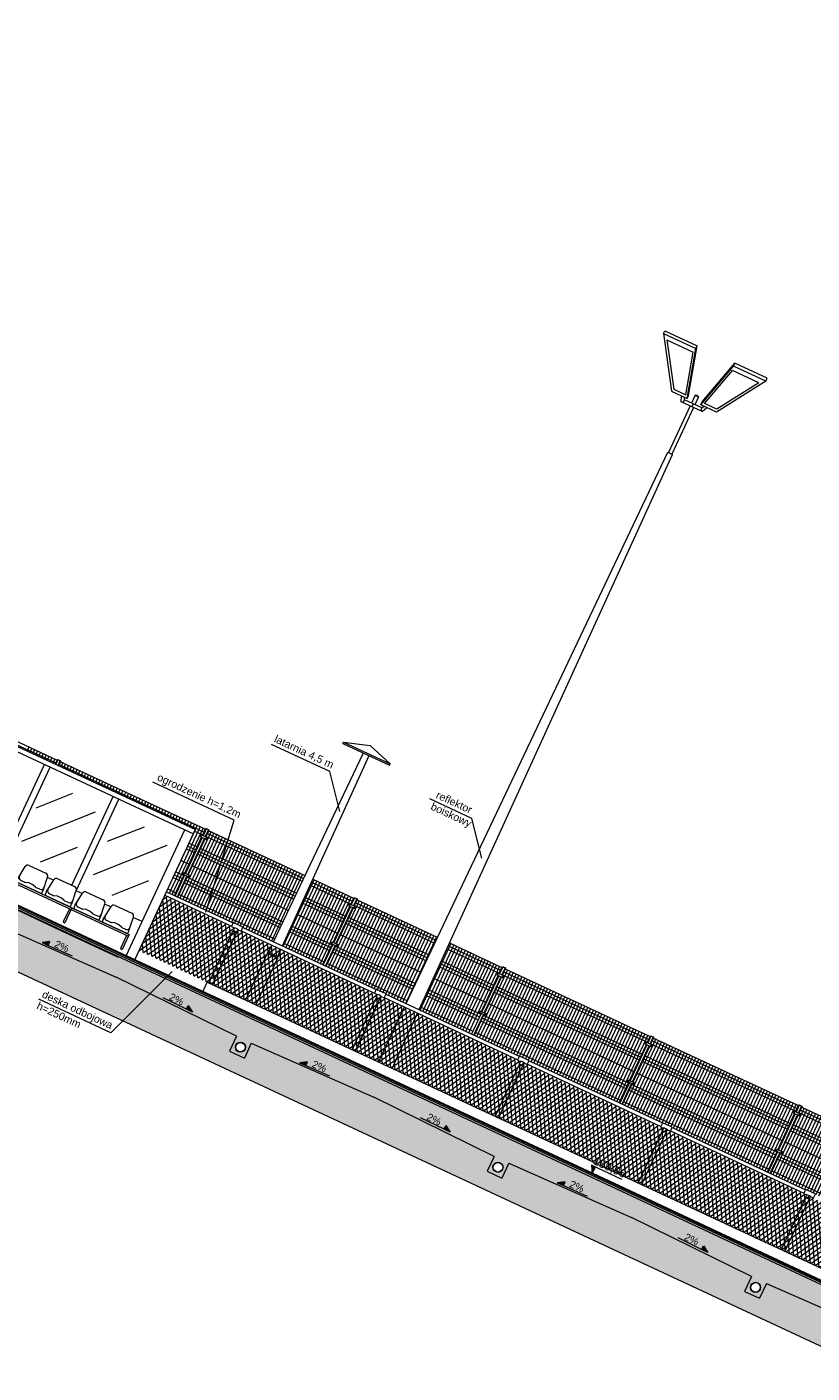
# Model space of a CAD drawing. Header units: millimetres. Extents: x 1962 to 3194, y -795 to -219.
# Tile 96 of 256: x 2311 to 2323, y -411 to -390. Entities that reach past the tile are written whole.
import ezdxf

# ---------------------------------------------------------------- set-up
doc = ezdxf.new("R2010")
doc.units = ezdxf.units.MM
doc.layers.get('0').update_dxf_attribs({"lineweight": 5})
doc.layers.get('Defpoints').update_dxf_attribs({"lineweight": 9})
for name, color, linetype, lineweight in [('A_boisko reflektory', 74, 'Continuous', 9), ('A_flagi przekrojowe', 92, 'Continuous', 9), ('A_hatch przekroje', 125, 'Continuous', 9), ('A_koty wysokośc.', 53, 'Continuous', 9), ('A_latarnie', 22, 'Continuous', 9), ('A_obiekty trybuny', 126, 'Continuous', 9), ('A_ogrodzenie 1_2m', 34, 'Continuous', 9), ('A_ogrodzenie 2_4m', 45, 'Continuous', 9), ('A_przekrojowe', 42, 'Continuous', 9), ('A_widok', 142, 'Continuous', 9)]:
    doc.layers.add(name, color=color, linetype=linetype, lineweight=lineweight)
doc.styles.get("Standard").update_dxf_attribs({"font": 'arial.ttf'})

# ---------------------------------------------------------------- blocks, each defined once
blk = doc.blocks.new('zw$CA91')
at = {"layer": 'A_koty wysokośc.'}
h = blk.add_hatch(color=256, dxfattribs=at)
h.dxf.hatch_style = 1
h.paths.add_polyline_path([(-0.45, 0.75), (0, 0), (0, 0.75)])
blk.add_lwpolyline([(2.87, 0.75), (-0.45, 0.75), (0, 0), (0, 0.75)], dxfattribs=at)
blk = doc.blocks.new('zw$82A4')
at = {"layer": 'A_boisko reflektory'}
for p, q in [((-0.893, 12.574), (-0.33, 12.574)), ((-0.893, 12.524), (-0.893, 12.574)), ((-0.119, 11.801), (-0.33, 12.574)), ((-0.33, 12.524), (-0.33, 12.574)), ((0.119, 11.801), (0.33, 12.574)), ((0.893, 12.574), (0.33, 12.574)), ((0.33, 12.524), (0.33, 12.574)), ((0.893, 12.524), (0.893, 12.574)), ((-0.893, 12.524), (-0.33, 12.524)), ((-0.893, 12.524), (-0.394, 11.75)), ((-0.802, 12.454), (-0.342, 12.454)), ((-0.802, 12.454), (-0.375, 11.793)), ((-0.162, 11.793), (-0.342, 12.454)), ((-0.119, 11.75), (-0.33, 12.524)), ((0.119, 11.75), (0.33, 12.524)), ((0.162, 11.793), (0.342, 12.454)), ((0.893, 12.524), (0.33, 12.524)), ((0.802, 12.454), (0.342, 12.454)), ((0.802, 12.454), (0.375, 11.793)), ((0.893, 12.524), (0.394, 11.75)), ((-0.394, 11.75), (-0.119, 11.75)), ((-0.375, 11.793), (-0.162, 11.793)), ((-0.183, 11.662), (-0.223, 11.75)), ((-0.151, 11.712), (-0.168, 11.75)), ((-0.119, 11.75), (-0.119, 11.801)), ((-0.03, 11.849), (0.03, 11.849)), ((-0.03, 11.849), (-0.03, 11.712)), ((0.03, 11.849), (0.03, 11.712)), ((0.119, 11.75), (0.119, 11.801)), ((0.394, 11.75), (0.119, 11.75)), ((0.151, 11.712), (0.168, 11.75)), ((0.375, 11.793), (0.162, 11.793)), ((0.183, 11.662), (0.223, 11.75)), ((0.181, 11.662), (-0.183, 11.662)), ((0.151, 11.712), (-0.151, 11.712)), ((-0.03, 11.662), (-0.03, 10.849)), ((0, 11.712), (0, 11.662)), ((0.03, 11.662), (0.03, 10.849)), ((-0.113, 1.19), (-0.04, 10.849)), ((-0.04, 10.849), (0.04, 10.849)), ((0.113, 1.19), (0.04, 10.849)), ((-0.119, 0.166), (-0.114, 1.13)), ((0.119, 0.166), (0.114, 1.13))]:
    blk.add_line(p, q, dxfattribs=at)
for centre, radius, start, end in [((0, 11.781), 0.0744, 66.2061, 113.7939), ((-0.182, 11.697), 0.0348, 268.7223, 25.8045), ((0.182, 11.697), 0.0348, 154.1955, 271.2777)]:
    blk.add_arc(centre, radius, start, end, dxfattribs=at)
blk = doc.blocks.new('zw$5246')
at = {"layer": 'A_ogrodzenie 2_4m'}
blk.add_lwpolyline([(-0.095, 0.015), (0.015, 0.015), (0.015, -0.015), (-0.095, -0.015), (-0.095, 0.015)], dxfattribs=at)
for centre in [(-0.085, 0), (0.005, 0)]:
    blk.add_circle(centre, 0.006, dxfattribs=at)
blk = doc.blocks.new('zw$874D')
at = {"layer": 'A_ogrodzenie 2_4m'}
for p, q in [((0.07, -1.169), (0.07, 0)), ((0.12, -1.169), (0.12, 0)), ((0.17, -1.169), (0.17, 0)), ((0.22, -1.169), (0.22, 0)), ((0.27, -1.169), (0.27, 0)), ((0.32, -1.169), (0.32, 0)), ((0.42, -1.169), (0.42, 0)), ((0.52, -1.169), (0.52, 0)), ((0.57, -1.169), (0.57, 0)), ((0.03, -0.12), (0.03, 0)), ((0.03, -0.01), (2.56, -0.01)), ((0.03, -0.06), (2.56, -0.06)), ((0.03, -0.11), (2.56, -0.11)), ((0.03, -0.78), (0.03, -0.15)), ((0.37, -1.169), (0.37, 0)), ((0.47, -1.169), (0.47, 0)), ((0.62, -1.169), (0.62, 0)), ((0.67, -1.169), (0.67, 0)), ((0.72, -1.169), (0.72, 0)), ((0.77, -1.169), (0.77, 0)), ((0.82, -1.169), (0.82, 0)), ((0.87, -1.169), (0.87, 0)), ((0.92, -1.169), (0.92, 0)), ((0.97, -1.169), (0.97, 0)), ((1.02, -1.169), (1.02, 0)), ((1.07, -1.169), (1.07, 0)), ((1.12, -1.169), (1.12, 0)), ((1.17, -1.169), (1.17, 0)), ((1.22, -1.169), (1.22, 0)), ((1.27, -1.169), (1.27, 0)), ((1.32, -1.169), (1.32, 0)), ((1.37, -1.169), (1.37, 0)), ((1.42, -1.169), (1.42, 0)), ((1.47, -1.169), (1.47, 0)), ((1.52, -1.164), (1.52, 0)), ((1.57, -1.164), (1.57, 0)), ((1.62, -1.164), (1.62, 0)), ((1.67, -1.169), (1.67, 0)), ((1.72, -1.169), (1.72, 0)), ((1.77, -1.164), (1.77, 0)), ((1.82, -1.164), (1.82, 0)), ((1.87, -1.164), (1.87, 0)), ((1.92, -1.164), (1.92, 0)), ((1.97, -1.169), (1.97, 0)), ((2.02, -1.169), (2.02, 0)), ((2.07, -1.169), (2.07, 0)), ((2.12, -1.169), (2.12, 0)), ((2.17, -1.169), (2.17, 0)), ((2.22, -1.169), (2.22, 0)), ((2.27, -1.169), (2.27, 0)), ((2.32, -1.169), (2.32, 0)), ((2.37, -1.169), (2.37, 0)), ((2.42, -1.169), (2.42, 0)), ((2.47, -1.169), (2.47, 0)), ((2.52, -1.169), (2.52, 0)), ((2.56, -0.12), (2.56, 0)), ((2.56, -0.78), (2.56, -0.15)), ((0.03, -0.32), (2.56, -0.32)), ((0.03, -0.37), (2.56, -0.37)), ((0.03, -0.42), (2.56, -0.42)), ((0.03, -0.62), (2.56, -0.62)), ((0.03, -1.169), (0.03, -0.81)), ((0.03, -0.82), (2.56, -0.82)), ((2.56, -1.169), (2.56, -0.81)), ((0.03, -0.87), (2.56, -0.87)), ((0.03, -0.92), (2.56, -0.92)), ((0.03, -1.12), (2.56, -1.12))]:
    blk.add_line(p, q, dxfattribs=at)
blk.add_lwpolyline([(0.025, -0.01), (0.02, -0.01), (0.02, 0), (-0.02, 0), (-0.02, -0.01), (-0.025, -0.01), (-0.025, 0.005), (0.025, 0.005)], close=True, dxfattribs=at)
for points in [[(0.02, -0.12), (0.02, 0), (-0.02, 0), (-0.02, -0.12)], [(-0.02, -0.15), (-0.02, -0.78)], [(0.02, -0.78), (0.02, -0.15)], [(-0.02, -0.81), (-0.02, -1.169)], [(0.02, -1.169), (0.02, -0.81)]]:
    blk.add_lwpolyline(points, dxfattribs=at)
at = {"layer": 'A_ogrodzenie 2_4m', "xscale": -1, "rotation": 179.9999999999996}
blk.add_blockref('zw$5246', (0.04, -0.135), dxfattribs=at)
at = {"layer": 'A_ogrodzenie 2_4m', "rotation": 359.9999999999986}
blk.add_blockref('zw$5246', (0.04, -0.795), dxfattribs=at)
blk = doc.blocks.new('zw$86DC')
at = {"layer": 'A_obiekty trybuny'}
for p, q in [((0.028, 0.453), (0.054, 0.678)), ((0.104, 0.723), (0.396, 0.723)), ((0.472, 0.453), (0.446, 0.678)), ((0.528, 0.453), (0.554, 0.678)), ((0.604, 0.723), (0.896, 0.723)), ((0.972, 0.453), (0.946, 0.678)), ((0.028, 0.42), (0.028, 0.447)), ((0.145, 0.45), (0.084, 0.45)), ((0.213, 0.468), (0.159, 0.452)), ((0.273, 0.47), (0.227, 0.47)), ((0.341, 0.452), (0.287, 0.468)), ((0.416, 0.45), (0.355, 0.45)), ((0.472, 0.42), (0.472, 0.447)), ((0.528, 0.42), (0.528, 0.447)), ((0.645, 0.45), (0.584, 0.45)), ((0.713, 0.468), (0.659, 0.452)), ((0.773, 0.47), (0.727, 0.47)), ((0.841, 0.452), (0.787, 0.468)), ((0.916, 0.45), (0.855, 0.45)), ((0.972, 0.42), (0.972, 0.447)), ((0, 0.4), (0, 0.37)), ((0, 0.4), (1, 0.4)), ((0, 0.37), (1, 0.37)), ((0.452, 0.4), (0.048, 0.4)), ((0.548, 0.4), (0.952, 0.4)), ((0.952, 0.4), (0.548, 0.4)), ((0.97, 0.37), (0.97, 0.139)), ((1, 0.4), (1, 0.139)), ((0.97, 0.139), (1, 0.139))]:
    blk.add_line(p, q, dxfattribs=at)
for centre, radius, start, end in [((0.104, 0.673), 0.05, 90, 173.3757), ((0.396, 0.673), 0.05, 6.6243, 90), ((0.604, 0.673), 0.05, 90, 173.3757), ((0.896, 0.673), 0.05, 6.6243, 90), ((0.078, 0.447), 0.05, 173.3757, 180), ((0.084, 0.5), 0.05, 173.3757, 270), ((0.145, 0.5), 0.05, 270, 286.3802), ((0.227, 0.42), 0.05, 90, 106.3802), ((0.273, 0.42), 0.05, 73.6198, 90), ((0.355, 0.5), 0.05, 253.6198, 270), ((0.416, 0.5), 0.05, 270, 6.6243), ((0.422, 0.447), 0.05, 0, 6.6243), ((0.578, 0.447), 0.05, 173.3757, 180), ((0.584, 0.5), 0.05, 173.3757, 270), ((0.645, 0.5), 0.05, 270, 286.3802), ((0.727, 0.42), 0.05, 90, 106.3802), ((0.773, 0.42), 0.05, 73.6198, 90), ((0.855, 0.5), 0.05, 253.6198, 270), ((0.916, 0.5), 0.05, 270, 6.6243), ((0.922, 0.447), 0.05, 0, 6.6243), ((0.048, 0.42), 0.02, 180, 270), ((0.452, 0.42), 0.02, 270, 360), ((0.548, 0.42), 0.02, 180, 270), ((0.952, 0.42), 0.02, 270, 360)]:
    blk.add_arc(centre, radius, start, end, dxfattribs=at)
at = {"layer": 'Defpoints'}
blk.add_line((1, 0), (0, 0), dxfattribs=at)
blk = doc.blocks.new('zw$572')
at = {"layer": 'A_koty wysokośc.'}
h = blk.add_hatch(color=256, dxfattribs=at)
h.dxf.hatch_style = 1
h.paths.add_polyline_path([(0.12, 0.072), (0, 0), (0.12, 0)])
blk.add_line((0.12, 0), (0.578, 0), dxfattribs=at)
blk.add_lwpolyline([(0.12, 0), (0.12, 0.072), (0, 0), (0.12, 0)], close=True, dxfattribs=at)
blk = doc.blocks.new('zw$607D')
at = {"layer": 'A_hatch przekroje'}
h = blk.add_hatch(dxfattribs=at)
h.set_pattern_fill('EARTH2', color=256, scale=0.03, angle=69.9782, style=2)
h.set_pattern_definition([(225, (-78.4693, 4.5083), (1e-16, -1.077631), [0.3429, -0.4191]), (225, (-78.2268, 4.2658), (1e-16, -1.077631), [0.3429, -0.4191]), (225, (-78.2861, 4.3251), (1e-16, -1.077631), [0.35052, -0.41148]), (225, (-78.34535, 4.3843), (1e-16, -1.077631), [0.35052, -0.41148]), (225, (-78.4046, 4.4436), (1e-16, -1.077631), [0.35052, -0.41148]), (225, (-78.4046, 4.9824), (1e-16, -1.077631), [0.3429, -0.4191]), (225, (-78.34535, 4.92315), (1e-16, -1.077631), [0.3429, -0.4191]), (225, (-78.2861, 4.8639), (1e-16, -1.077631), [0.3429, -0.4191]), (225, (-78.2268, 4.8046), (1e-16, -1.077631), [0.3429, -0.4191]), (225, (-78.4693, 5.0471), (1e-16, -1.077631), [0.3429, -0.4191]), (315, (-78.98654, 4.5298), (1.077631, 0), [0.3429, -0.4191]), (315, (-78.7387, 4.7777), (1.077631, 0), [0.3429, -0.4191]), (315, (-78.80334, 4.713), (1.077631, 0), [0.3429, -0.4191]), (315, (-78.8626, 4.65374), (1.077631, 0), [0.3429, -0.4191]), (315, (-78.9219, 4.5945), (1.077631, 0), [0.3429, -0.4191]), (315, (-78.3831, 4.5945), (1.077631, 0), [0.35052, -0.41148]), (315, (-78.3238, 4.65374), (1.077631, 0), [0.35052, -0.41148]), (315, (-78.2645, 4.713), (1.077631, 0), [0.35052, -0.41148]), (315, (-78.1999, 4.7777), (1.077631, 0), [0.3429, -0.4191]), (315, (-78.4423, 4.5352), (1.077631, 0), [0.3429, -0.4191])])
h.paths.add_polyline_path([(-131.381, -0.95), (-128.549, -0.95), (-128.169, -0.671), (-127.401, -0.661), (-127.119, -0.929), (-126.319, -0.929), (-125.791, -0.54), (-24.028, -0.54), (-23.619, -0.929), (-22.819, -0.929), (-22.474, -0.674), (-5.389, -1.01), (-4.884, -0.5), (-0.615, -0.5), (-0.12, 0), (-5.989, 0), (-5.989, 0.02), (-6.069, 0.02), (-6.069, -0.03), (-6.269, -0.03), (-6.269, -0.11), (-6.069, -0.11), (-6.069, -0.16), (-6.069, -0.28), (-6.098, -0.299), (-6.109, -0.36), (-5.889, -0.36), (-5.889, -0.5), (-6.258, -0.5), (-24.369, -0.137), (-24.369, -0.04), (-24.109, -0.04), (-24.109, 0.09), (-24.209, 0.24), (-24.209, 0.34), (-24.269, 0.34), (-24.269, 0.24), (-24.369, 0.09), (-24.369, 0.047), (-26.825, -0.004), (-26.825, -0.264), (-27.085, -0.264), (-27.085, -0.004), (-30.312, 0.063), (-33.538, -0.004), (-33.538, -0.264), (-33.798, -0.264), (-33.798, -0.004), (-35.918, 0.04), (-38.038, -0.004), (-38.038, -0.264), (-38.298, -0.264), (-38.298, -0.004), (-40.418, 0.04), (-42.538, -0.004), (-42.538, -0.264), (-42.798, -0.264), (-42.798, -0.004), (-44.918, 0.04), (-47.038, -0.004), (-47.038, -0.264), (-47.298, -0.264), (-47.298, -0.004), (-49.418, 0.04), (-51.538, -0.004), (-51.538, -0.264), (-51.798, -0.264), (-51.798, -0.004), (-53.918, 0.04), (-56.038, -0.004), (-56.038, -0.264), (-56.298, -0.264), (-56.298, -0.004), (-58.418, 0.04), (-60.538, -0.004), (-60.538, -0.264), (-60.798, -0.264), (-60.798, -0.004), (-62.918, 0.04), (-65.038, -0.004), (-65.038, -0.264), (-65.298, -0.264), (-65.298, -0.004), (-67.418, 0.04), (-69.538, -0.004), (-69.538, -0.264), (-69.798, -0.264), (-69.798, -0.004), (-71.918, 0.04), (-74.038, -0.004), (-74.038, -0.264), (-74.298, -0.264), (-74.298, -0.004), (-76.418, 0.04), (-78.538, -0.004), (-78.538, -0.264), (-78.798, -0.264), (-78.798, -0.004), (-80.918, 0.04), (-83.038, -0.004), (-83.038, -0.264), (-83.298, -0.264), (-83.298, -0.004), (-85.418, 0.04), (-87.538, -0.004), (-87.538, -0.264), (-87.798, -0.264), (-87.798, -0.004), (-89.918, 0.04), (-92.038, -0.004), (-92.038, -0.264), (-92.298, -0.264), (-92.298, -0.004), (-94.418, 0.04), (-96.538, -0.004), (-96.538, -0.264), (-96.798, -0.264), (-96.798, -0.004), (-98.918, 0.04), (-101.038, -0.004), (-101.038, -0.264), (-101.298, -0.264), (-101.298, -0.004), (-103.418, 0.04), (-105.538, -0.004), (-105.538, -0.264), (-105.798, -0.264), (-105.798, -0.004), (-107.918, 0.04), (-110.038, -0.004), (-110.038, -0.264), (-110.298, -0.264), (-110.298, -0.004), (-112.418, 0.04), (-114.538, -0.004), (-114.538, -0.264), (-114.798, -0.264), (-114.798, -0.004), (-116.918, 0.04), (-119.038, -0.004), (-119.038, -0.264), (-119.298, -0.264), (-119.298, -0.004), (-121.418, 0.04), (-123.538, -0.004), (-123.538, -0.264), (-123.798, -0.264), (-123.798, -0.004), (-125.569, 0.033), (-125.569, 0.09), (-125.669, 0.24), (-125.669, 0.34), (-125.729, 0.34), (-125.729, 0.24), (-125.829, 0.09), (-125.829, 0.038), (-125.829, -0.04), (-125.569, -0.04), (-125.569, -0.137), (-128.149, -0.183), (-128.149, -0.08), (-127.929, -0.08), (-127.941, -0.019), (-127.969, 0), (-127.969, 0.3), (-128.049, 0.3), (-128.049, 0.27), (-132.649, 0.27)])
h.paths.add_polyline_path([(-128.149, -0.08), (-128.109, 0.2), (-128.049, 0.2), (-128.049, 0), (-128.049, -0.019), (-127.941, -0.019), (-127.929, -0.08)], flags=16)
h = blk.add_hatch(dxfattribs=at)
h.set_pattern_fill('LINE', color=256, scale=0.005, angle=114.9782, style=2)
h.set_pattern_definition([(90, (-163.449078, -3.115186), (-0.015875, -1e-15), [])])
h.paths.add_polyline_path([(-24.269, 0.34), (-24.269, 0.355), (-54.769, 0.416), (-95.169, 0.416), (-125.669, 0.355), (-125.669, 0.34), (-95.169, 0.401), (-54.769, 0.401)])
h = blk.add_hatch(color=251, dxfattribs=at)
h.dxf.hatch_style = 2
h.paths.add_polyline_path([(-24.269, 0.34), (-24.269, 0.32), (-54.769, 0.381), (-95.169, 0.381), (-125.669, 0.32), (-125.669, 0.34), (-95.169, 0.401), (-54.769, 0.401)])
h = blk.add_hatch(dxfattribs=at)
h.set_pattern_fill('CONC', color=256, scale=0.005, angle=324.9782, style=2)
h.set_pattern_definition([(300, (-163.31836, -3.17903), (0.10998523, 0.0635), [0, -0.127]), (300, (-163.35622, -3.20236), (0.10998523, 0.0635), [0, -0.127]), (300, (-163.29493, -3.17137), (0.10998523, 0.0635), [0, -0.127]), (278.1986, (-163.36204, -3.13386), (0.080514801, -0.393455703), [0.01367828, -0.67023767]), (156.8699, (-163.36009, -3.147398), (0.410470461, -0.202955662), [0.00635, -0.62865]), (70.6013, (-163.36593, -3.144904), (-0.342411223, -0.9309261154), [0.01170876, -1.15917332]), (146.5651, (-163.400083, -3.11623), (-0.173485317, 0.04648505), [0.00283985, -0.28114079]), (266.3099, (-163.402453, -3.114664), (0.017014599, -0.283470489), [0.00457911, -0.45332599]), (48.4349, (-163.402748, -3.119233), (0.156470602, 0.236985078), [0.00401612, -0.39759318]), (165, (-163.37044, -3.19297), (-0.10998526, -0.06350002), [0.0053881, -0.17421695]), (300, (-163.37565, -3.19157), (0.17348523, -0.04648523), [0.00762, -0.11938]), (75, (-163.37184, -3.19817), (-0.06350002, 0.10998526), [0.0053881, -0.17421695]), (191.5651, (-163.30767, -3.13913), (0.283470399, 0.017014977), [0.00401612, -0.39759318]), (300, (-163.3116, -3.13994), (0.17348523, -0.04648523), [0.00635, -0.12065]), (83.1301, (-163.30843, -3.145435), (0.0294704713, 0.4569556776), [0.00635, -0.62865]), (153.6901, (-163.340226, -3.080204), (0.236985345, -0.156470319), [0.00457911, -0.45332599]), (281.5651, (-163.34433, -3.078174), (-0.017014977, 0.283470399), [0.00803224, -0.39357706]), (66.8699, (-163.34272, -3.086043), (-0.202955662, -0.410470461), [0.00635, -0.62865]), (300, (-163.32621, -3.11464), (0.10998523, 0.0635), [0, -0.127]), (300, (-163.37195, -3.10145), (0.10998523, 0.0635), [0, -0.127]), (300, (-163.39487, -3.15574), (0.10998523, 0.0635), [0, -0.127]), (300, (-163.34363, -3.16576), (0.10998523, 0.0635), [0, -0.127]), (300, (-163.34334, -3.12306), (0.10998523, 0.0635), [0, -0.127]), (300, (-163.35401, -3.09696), (0.10998523, 0.0635), [0, -0.127]), (300, (-163.3549, -3.11067), (0.10998523, 0.0635), [0, -0.127]), (300, (-163.38383, -3.12151), (0.10998523, 0.0635), [0, -0.127]), (300, (-163.39467, -3.09258), (0.10998523, 0.0635), [0, -0.127]), (300, (-163.36874, -3.07907), (0.10998523, 0.0635), [0, -0.127]), (300, (-163.34645, -3.0618), (0.10998523, 0.0635), [0, -0.127]), (300, (-163.32237, -3.09336), (0.10998523, 0.0635), [0, -0.127]), (300, (-163.304, -3.11501), (0.10998523, 0.0635), [0, -0.127]), (300, (-163.28617, -3.15605), (0.10998523, 0.0635), [0, -0.127]), (300, (-163.33551, -3.14934), (0.10998523, 0.0635), [0, -0.127]), (300, (-163.32206, -3.12691), (0.10998523, 0.0635), [0, -0.127]), (300, (-163.36977, -3.16619), (0.10998523, 0.0635), [0, -0.127]), (300, (-163.39432, -3.13637), (0.10998523, 0.0635), [0, -0.127]), (300, (-163.39947, -3.18333), (0.10998523, 0.0635), [0, -0.127]), (300, (-163.41383, -3.14323), (0.10998523, 0.0635), [0, -0.127]), (300, (-163.43744, -3.10994), (0.10998523, 0.0635), [0, -0.127]), (300, (-163.43532, -3.12631), (0.10998523, 0.0635), [0, -0.127]), (300, (-163.41929, -3.11852), (0.10998523, 0.0635), [0, -0.127]), (300, (-163.39434, -3.20237), (0.10998523, 0.0635), [0, -0.127]), (300, (-163.34163, -3.18953), (0.10998523, 0.0635), [0, -0.127]), (300, (-163.31181, -3.16498), (0.10998523, 0.0635), [0, -0.127]), (300, (-163.42021, -3.16011), (0.10998523, 0.0635), [0, -0.127])])
h.paths.add_polyline_path([(-24.269, 0.29), (-24.269, 0.32), (-54.769, 0.381), (-95.169, 0.381), (-125.669, 0.32), (-125.669, 0.29), (-95.169, 0.351), (-54.769, 0.351)])
h = blk.add_hatch(dxfattribs=at)
h.set_pattern_fill('CONCRE', color=256, scale=0.008, angle=245.0218, style=2)
h.set_pattern_definition([(220.0436, (-78.46928, 3.991), (-0.0248279, -0.28629365), [0.0254, -0.1778]), (310.0436, (-78.46928, 3.991), (0.28629365, -0.0248279), [0.0254, -0.1778]), (355.0436, (-78.48872, 3.97466), (0.15556077, 0.1307329), [0.035921, -0.2514472]), (220.0436, (-78.41518, 3.88716), (-0.0248279, -0.28629365), [0.0254, -0.1778]), (265.0436, (-78.43308, 3.88871), (0.1307329, -0.15556077), [0.0179605, -0.2694077]), (355.0436, (-78.43308, 3.88871), (0.15556077, 0.1307329), [0.0179605, -0.2694077]), (220.0436, (-78.44084, 3.79924), (-0.0248279, -0.28629365), [0.035921, -0.167279]), (265.0436, (-78.44084, 3.79924), (0.1307329, -0.15556077), [0.0254, -0.2619682]), (355.0436, (-78.46834, 3.77613), (0.15556077, 0.1307329), [0.0254, -0.2619682]), (310.0436, (-78.54354, 3.86223), (0.28629365, -0.0248279), [0.0254, -0.1778]), (265.0436, (-78.54354, 3.86223), (0.1307329, -0.15556077), [0.0179605, -0.2694077]), (355.0436, (-78.5451, 3.84434), (0.15556077, 0.1307329), [0.0179605, -0.2694077]), (220.0436, (-78.45604, 3.93577), (-0.0248279, -0.28629365), [0.0127, -0.17018]), (220.0436, (-78.54003, 3.79883), (-0.0248279, -0.28629365), [0.0127, -0.17018]), (310.0436, (-78.47507, 3.82024), (0.28629365, -0.0248279), [0.0127, -0.17018]), (355.0436, (-78.56805, 3.8914), (0.15556077, 0.1307329), [0.0179605, -0.2694077]), (355.0436, (-78.41012, 3.84165), (0.15556077, 0.1307329), [0.0179605, -0.2694077]), (265.0436, (-78.4993, 3.87868), (0.1307329, -0.15556077), [0.0179605, -0.2694077]), (310.0436, (-78.5064, 3.92662), (0.28629365, -0.0248279), [0.003175, -0.200025]), (310.0436, (-78.45855, 3.85486), (0.28629365, -0.0248279), [0.003175, -0.200025]), (310.0436, (-78.509, 3.76684), (0.28629365, -0.0248279), [0.003175, -0.200025]), (310.0436, (-78.58088, 3.84744), (0.28629365, -0.0248279), [0.003175, -0.200025])])
h.paths.add_polyline_path([(-125.669, 0.24), (-125.669, 0.29), (-95.169, 0.351), (-54.769, 0.351), (-24.269, 0.29), (-24.269, 0.24), (-24.369, 0.09), (-24.369, 0.047), (-26.825, -0.004), (-26.825, -0.264), (-27.085, -0.264), (-27.085, -0.004), (-30.312, 0.063), (-33.538, -0.004), (-33.538, -0.264), (-33.798, -0.264), (-33.798, -0.004), (-35.918, 0.04), (-38.038, -0.004), (-38.038, -0.264), (-38.298, -0.264), (-38.298, -0.004), (-40.418, 0.04), (-42.538, -0.004), (-42.538, -0.264), (-42.798, -0.264), (-42.798, -0.004), (-44.918, 0.04), (-47.038, -0.004), (-47.038, -0.264), (-47.298, -0.264), (-47.298, -0.004), (-49.418, 0.04), (-51.538, -0.004), (-51.538, -0.264), (-51.798, -0.264), (-51.798, -0.004), (-53.918, 0.04), (-56.038, -0.004), (-56.038, -0.264), (-56.298, -0.264), (-56.298, -0.004), (-58.418, 0.04), (-60.538, -0.004), (-60.538, -0.264), (-60.798, -0.264), (-60.798, -0.004), (-62.918, 0.04), (-65.038, -0.004), (-65.038, -0.264), (-65.298, -0.264), (-65.298, -0.004), (-67.418, 0.04), (-69.538, -0.004), (-69.538, -0.264), (-69.798, -0.264), (-69.798, -0.004), (-71.918, 0.04), (-74.038, -0.004), (-74.038, -0.264), (-74.298, -0.264), (-74.298, -0.004), (-76.418, 0.04), (-78.538, -0.004), (-78.538, -0.264), (-78.798, -0.264), (-78.798, -0.004), (-80.918, 0.04), (-83.038, -0.004), (-83.038, -0.264), (-83.298, -0.264), (-83.298, -0.004), (-85.418, 0.04), (-87.538, -0.004), (-87.538, -0.264), (-87.798, -0.264), (-87.798, -0.004), (-89.918, 0.04), (-92.038, -0.004), (-92.038, -0.264), (-92.298, -0.264), (-92.298, -0.004), (-94.418, 0.04), (-96.538, -0.004), (-96.538, -0.264), (-96.798, -0.264), (-96.798, -0.004), (-98.918, 0.04), (-101.038, -0.004), (-101.038, -0.264), (-101.298, -0.264), (-101.298, -0.004), (-103.418, 0.04), (-105.538, -0.004), (-105.538, -0.264), (-105.798, -0.264), (-105.798, -0.004), (-107.918, 0.04), (-110.038, -0.004), (-110.038, -0.264), (-110.298, -0.264), (-110.298, -0.004), (-112.418, 0.04), (-114.538, -0.004), (-114.538, -0.264), (-114.798, -0.264), (-114.798, -0.004), (-116.918, 0.04), (-119.038, -0.004), (-119.038, -0.264), (-119.298, -0.264), (-119.298, -0.004), (-121.418, 0.04), (-123.538, -0.004), (-123.538, -0.264), (-123.798, -0.264), (-123.798, -0.004), (-125.569, 0.033), (-125.569, 0.09)])
h.paths.add_polyline_path([(-65.096, -0.1, 1), (-65.241, -0.168, 1)], flags=16)
edge = h.paths.add_edge_path()
edge.add_arc((-26.955, -0.134), 0.08, 24.9782, 384.9782)
edge = h.paths.add_edge_path()
edge.add_arc((-33.668, -0.134), 0.08, 24.9782, 384.9782)
edge = h.paths.add_edge_path()
edge.add_arc((-38.168, -0.134), 0.08, 24.9782, 384.9782)
edge = h.paths.add_edge_path()
edge.add_arc((-42.668, -0.134), 0.08, 24.9782, 384.9782)
edge = h.paths.add_edge_path()
edge.add_arc((-47.168, -0.134), 0.08, 24.9782, 384.9782)
edge = h.paths.add_edge_path()
edge.add_arc((-51.668, -0.134), 0.08, 24.9782, 384.9782)
edge = h.paths.add_edge_path()
edge.add_arc((-56.168, -0.134), 0.08, 24.9782, 384.9782)
edge = h.paths.add_edge_path()
edge.add_arc((-60.668, -0.134), 0.08, 24.9782, 384.9782)
edge = h.paths.add_edge_path()
edge.add_arc((-65.168, -0.134), 0.08, 24.9782, 384.9782)
edge = h.paths.add_edge_path()
edge.add_arc((-69.668, -0.134), 0.08, 24.9782, 384.9782)
edge = h.paths.add_edge_path()
edge.add_arc((-74.168, -0.134), 0.08, 24.9782, 384.9782)
edge = h.paths.add_edge_path()
edge.add_arc((-78.668, -0.134), 0.08, 24.9782, 384.9782)
edge = h.paths.add_edge_path()
edge.add_arc((-83.168, -0.134), 0.08, 24.9782, 384.9782)
edge = h.paths.add_edge_path()
edge.add_arc((-87.668, -0.134), 0.08, 24.9782, 384.9782)
edge = h.paths.add_edge_path()
edge.add_arc((-92.168, -0.134), 0.08, 24.9782, 384.9782)
edge = h.paths.add_edge_path()
edge.add_arc((-96.668, -0.134), 0.08, 24.9782, 384.9782)
edge = h.paths.add_edge_path()
edge.add_arc((-101.168, -0.134), 0.08, 24.9782, 384.9782)
edge = h.paths.add_edge_path()
edge.add_arc((-105.668, -0.134), 0.08, 24.9782, 384.9782)
edge = h.paths.add_edge_path()
edge.add_arc((-110.168, -0.134), 0.08, 24.9782, 384.9782)
edge = h.paths.add_edge_path()
edge.add_arc((-114.668, -0.134), 0.08, 24.9782, 384.9782)
edge = h.paths.add_edge_path()
edge.add_arc((-119.168, -0.134), 0.08, 24.9782, 384.9782)
edge = h.paths.add_edge_path()
edge.add_arc((-123.668, -0.134), 0.08, 24.9782, 384.9782)
at = {"layer": 'A_ogrodzenie 1_2m'}
h = blk.add_hatch(dxfattribs=at)
h.set_pattern_fill('DIAMONDS', color=256, scale=0.02, style=2)
h.set_pattern_definition([(60, (-2727.07416, 476.21527), (-0.0549926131, 0.03175), []), (120, (-2727.07416, 476.21527), (-0.0549926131, -0.03175), [])])
h.paths.add_polyline_path([(-62.769, 1.531), (-31.479, 1.531), (-31.479, 0.577), (-62.769, 0.577)])
at = {"layer": 'A_flagi przekrojowe'}
for points in [[(-58.465, 4.192), (-58.874, 4.696), (-59.608, 4.696)], [(-60.819, 3.913), (-61.228, 4.417), (-62.243, 4.417)], [(-62.068, 1.573), (-62.273, 3.08), (-63.698, 3.08)], [(-62.153, 0.497), (-62.627, -0.794), (-63.88, -0.794)]]:
    blk.add_lwpolyline(points, dxfattribs=at)
at = {"layer": 'A_hatch przekroje'}
for p, q in [((-95.169, 0.416), (-54.769, 0.416)), ((-54.769, 0.416), (-24.269, 0.355))]:
    blk.add_line(p, q, dxfattribs=at)
blk.add_lwpolyline([(-132.649, 0.27), (-131.381, -0.95), (-128.549, -0.95), (-128.169, -0.671), (-127.401, -0.661), (-127.119, -0.929), (-126.319, -0.929), (-125.791, -0.54), (-24.028, -0.54), (-23.619, -0.929), (-22.819, -0.929), (-22.474, -0.674), (-5.389, -1.01), (-4.884, -0.5), (-0.615, -0.5), (-0.12, 0)], dxfattribs=at)
at = {"layer": 'A_latarnie'}
for p, q in [((-61.227, 4.931), (-60.412, 4.931)), ((-61.227, 4.911), (-60.412, 4.911)), ((-60.898, 1.601), (-60.869, 4.911)), ((-60.741, 1.601), (-60.769, 4.911)), ((-60.899, 1.411), (-60.898, 1.541)), ((-60.739, 1.411), (-60.74, 1.541)), ((-60.899, 1.411), (-60.909, 1.391)), ((-60.909, 1.391), (-60.729, 1.391)), ((-60.909, 1.391), (-60.909, 0.577)), ((-60.899, 1.411), (-60.739, 1.411)), ((-60.739, 1.411), (-60.729, 1.391)), ((-60.729, 1.391), (-60.729, 0.577))]:
    blk.add_line(p, q, dxfattribs=at)
blk.add_lwpolyline([(-61.227, 4.911), (-61.227, 4.931), (-60.819, 5.061), (-60.412, 4.931), (-60.412, 4.911)], dxfattribs=at)
at = {"layer": 'A_obiekty trybuny'}
for p, q in [((-64.771, 2.382), (-65.203, 1.925)), ((-63.521, 2.382), (-63.953, 1.925)), ((-64.324, 2.269), (-65.186, 1.355)), ((-63.074, 2.269), (-63.936, 1.355)), ((-64.348, 1.639), (-64.78, 1.182)), ((-63.098, 1.639), (-63.53, 1.182))]:
    blk.add_line(p, q, dxfattribs=at)
at = {"layer": 'A_ogrodzenie 1_2m'}
for p, q in [((-62.769, 1.601), (-61.604, 1.601)), ((-62.769, 1.541), (-61.604, 1.541)), ((-61.434, 1.601), (-59.104, 1.601)), ((-61.434, 1.541), (-59.104, 1.541)), ((-58.934, 1.601), (-56.604, 1.601)), ((-58.934, 1.541), (-56.604, 1.541)), ((-56.434, 1.601), (-54.104, 1.601)), ((-56.434, 1.541), (-54.104, 1.541)), ((-53.934, 1.601), (-51.604, 1.601)), ((-53.934, 1.541), (-51.604, 1.541)), ((-61.549, 0.577), (-61.549, 1.491)), ((-61.489, 0.577), (-61.489, 1.491)), ((-59.049, 0.577), (-59.049, 1.491)), ((-58.989, 0.577), (-58.989, 1.491)), ((-56.549, 0.577), (-56.549, 1.491)), ((-56.489, 0.577), (-56.489, 1.491)), ((-54.049, 0.577), (-54.049, 1.491)), ((-53.989, 0.577), (-53.989, 1.491)), ((-51.549, 0.577), (-51.549, 1.491)), ((-51.489, 0.577), (-51.489, 1.491)), ((-61.579, 0.411), (-61.579, 0.577)), ((-61.579, 0.577), (-31.035, 0.577))]:
    blk.add_line(p, q, dxfattribs=at)
for points in [[(-61.554, 1.491), (-61.484, 1.491), (-61.484, 1.536), (-61.434, 1.536), (-61.434, 1.606), (-61.604, 1.606), (-61.604, 1.536), (-61.554, 1.536)], [(-59.054, 1.491), (-58.984, 1.491), (-58.984, 1.536), (-58.934, 1.536), (-58.934, 1.606), (-59.104, 1.606), (-59.104, 1.536), (-59.054, 1.536)], [(-56.554, 1.491), (-56.484, 1.491), (-56.484, 1.536), (-56.434, 1.536), (-56.434, 1.606), (-56.604, 1.606), (-56.604, 1.536), (-56.554, 1.536)], [(-54.054, 1.491), (-53.984, 1.491), (-53.984, 1.536), (-53.934, 1.536), (-53.934, 1.606), (-54.104, 1.606), (-54.104, 1.536), (-54.054, 1.536)], [(-51.554, 1.491), (-51.484, 1.491), (-51.484, 1.536), (-51.434, 1.536), (-51.434, 1.606), (-51.604, 1.606), (-51.604, 1.536), (-51.554, 1.536)]]:
    blk.add_lwpolyline(points, close=True, dxfattribs=at)
for centre in [(-61.519, 1.416), (-59.019, 1.416), (-56.519, 1.416), (-54.019, 1.416), (-51.519, 1.416)]:
    blk.add_arc(centre, 0.125, 73.7398, 106.2602, dxfattribs=at)
at = {"layer": 'A_ogrodzenie 2_4m'}
for p, q in [((-65.708, 2.691), (-65.708, 2.77)), ((-65.658, 2.691), (-65.658, 2.77)), ((-65.608, 2.691), (-65.608, 2.77)), ((-65.558, 2.691), (-65.558, 2.77)), ((-65.508, 2.691), (-65.508, 2.77)), ((-65.458, 2.691), (-65.458, 2.77)), ((-65.408, 2.691), (-65.408, 2.77)), ((-65.358, 2.691), (-65.358, 2.77)), ((-65.308, 2.691), (-65.308, 2.77)), ((-65.258, 2.691), (-65.258, 2.77)), ((-65.218, 2.691), (-65.218, 2.77)), ((-65.158, 2.691), (-65.158, 2.77)), ((-65.118, 2.691), (-65.118, 2.77)), ((-65.068, 2.691), (-65.068, 2.77)), ((-65.018, 2.691), (-65.018, 2.77)), ((-64.968, 2.691), (-64.968, 2.77)), ((-64.918, 2.691), (-64.918, 2.77)), ((-64.868, 2.691), (-64.868, 2.77)), ((-64.818, 2.691), (-64.818, 2.77)), ((-64.768, 2.691), (-64.768, 2.77)), ((-64.718, 2.691), (-64.718, 2.77)), ((-64.668, 2.691), (-64.668, 2.77)), ((-64.618, 2.691), (-64.618, 2.77)), ((-64.568, 2.691), (-64.568, 2.77)), ((-64.518, 2.691), (-64.518, 2.77)), ((-64.468, 2.691), (-64.468, 2.77)), ((-64.418, 2.691), (-64.418, 2.77)), ((-64.368, 2.691), (-64.368, 2.77)), ((-64.318, 2.691), (-64.318, 2.77)), ((-64.268, 2.691), (-64.268, 2.77)), ((-64.218, 2.691), (-64.218, 2.77)), ((-64.168, 2.691), (-64.168, 2.77)), ((-64.118, 2.691), (-64.118, 2.77)), ((-64.068, 2.691), (-64.068, 2.77)), ((-64.018, 2.691), (-64.018, 2.77)), ((-63.968, 2.691), (-63.968, 2.77)), ((-63.918, 2.691), (-63.918, 2.77)), ((-63.868, 2.691), (-63.868, 2.77)), ((-63.818, 2.691), (-63.818, 2.77)), ((-63.768, 2.691), (-63.768, 2.77)), ((-63.718, 2.691), (-63.718, 2.77)), ((-63.668, 2.691), (-63.668, 2.77)), ((-63.618, 2.691), (-63.618, 2.77)), ((-63.568, 2.691), (-63.568, 2.77)), ((-63.518, 2.691), (-63.518, 2.77)), ((-63.468, 2.691), (-63.468, 2.77)), ((-63.418, 2.691), (-63.418, 2.77)), ((-63.368, 2.691), (-63.368, 2.77)), ((-63.318, 2.691), (-63.318, 2.77)), ((-63.268, 2.691), (-63.268, 2.77)), ((-63.218, 2.691), (-63.218, 2.77)), ((-63.168, 2.691), (-63.168, 2.77)), ((-63.118, 2.691), (-63.118, 2.77)), ((-63.068, 2.691), (-63.068, 2.77)), ((-63.018, 2.691), (-63.018, 2.77)), ((-62.968, 2.691), (-62.968, 2.77)), ((-62.918, 2.691), (-62.918, 2.77)), ((-62.868, 2.691), (-62.868, 2.77)), ((-62.818, 2.691), (-62.818, 2.77)), ((-62.768, 1.601), (-62.768, 2.77)), ((-62.718, 1.601), (-62.718, 2.77)), ((-62.668, 1.601), (-62.668, 2.77)), ((-62.628, 2.65), (-62.628, 2.77)), ((-62.568, 2.65), (-62.568, 2.77)), ((-62.528, 1.601), (-62.528, 2.77)), ((-62.478, 1.601), (-62.478, 2.77)), ((-62.428, 1.601), (-62.428, 2.77)), ((-62.378, 1.601), (-62.378, 2.77)), ((-62.328, 1.601), (-62.328, 2.77)), ((-62.278, 1.601), (-62.278, 2.77)), ((-62.228, 1.601), (-62.228, 2.77)), ((-62.178, 1.601), (-62.178, 2.77)), ((-62.128, 1.601), (-62.128, 2.77)), ((-62.078, 1.601), (-62.078, 2.77)), ((-62.028, 1.601), (-62.028, 2.77)), ((-61.978, 1.601), (-61.978, 2.77)), ((-61.928, 1.601), (-61.928, 2.77)), ((-61.878, 1.601), (-61.878, 2.77)), ((-61.828, 1.601), (-61.828, 2.77)), ((-61.778, 1.601), (-61.778, 2.77)), ((-61.728, 1.601), (-61.728, 2.77)), ((-61.678, 1.601), (-61.678, 2.77)), ((-61.628, 1.601), (-61.628, 2.77)), ((-61.578, 1.601), (-61.578, 2.77)), ((-61.528, 1.601), (-61.528, 2.77)), ((-61.478, 1.601), (-61.478, 2.77)), ((-61.428, 1.601), (-61.428, 2.77)), ((-61.378, 1.601), (-61.378, 2.77)), ((-61.328, 1.601), (-61.328, 2.77)), ((-61.278, 1.601), (-61.278, 2.77)), ((-61.228, 1.601), (-61.228, 2.77)), ((-61.178, 1.601), (-61.178, 2.77)), ((-61.128, 1.601), (-61.128, 2.77)), ((-61.078, 1.606), (-61.078, 2.77)), ((-61.028, 1.606), (-61.028, 2.77)), ((-60.978, 1.606), (-60.978, 2.77)), ((-60.928, 1.601), (-60.928, 2.77)), ((-60.728, 1.606), (-60.728, 2.77)), ((-60.678, 1.606), (-60.678, 2.77)), ((-60.628, 1.601), (-60.628, 2.77)), ((-60.578, 1.601), (-60.578, 2.77)), ((-60.528, 1.601), (-60.528, 2.77)), ((-60.478, 1.601), (-60.478, 2.77)), ((-60.428, 1.601), (-60.428, 2.77)), ((-60.378, 1.601), (-60.378, 2.77)), ((-60.328, 1.601), (-60.328, 2.77)), ((-60.278, 1.601), (-60.278, 2.77)), ((-60.228, 1.601), (-60.228, 2.77)), ((-60.178, 1.601), (-60.178, 2.77)), ((-60.128, 1.601), (-60.128, 2.77)), ((-60.078, 1.601), (-60.078, 2.77)), ((-60.038, 2.65), (-60.038, 2.77)), ((-59.978, 2.65), (-59.978, 2.77)), ((-59.938, 1.601), (-59.938, 2.77)), ((-59.888, 1.601), (-59.888, 2.77)), ((-59.838, 1.601), (-59.838, 2.77)), ((-59.788, 1.601), (-59.788, 2.77)), ((-59.738, 1.601), (-59.738, 2.77)), ((-59.688, 1.601), (-59.688, 2.77)), ((-59.638, 1.601), (-59.638, 2.77)), ((-59.588, 1.601), (-59.588, 2.77)), ((-59.538, 1.601), (-59.538, 2.77)), ((-59.488, 1.601), (-59.488, 2.77)), ((-59.438, 1.601), (-59.438, 2.77)), ((-59.388, 1.601), (-59.388, 2.77)), ((-59.338, 1.601), (-59.338, 2.77)), ((-59.288, 1.601), (-59.288, 2.77)), ((-59.238, 1.601), (-59.238, 2.77)), ((-59.188, 1.601), (-59.188, 2.77)), ((-59.138, 1.601), (-59.138, 2.77)), ((-59.088, 1.601), (-59.088, 2.77)), ((-59.038, 1.601), (-59.038, 2.77)), ((-58.988, 1.601), (-58.988, 2.77)), ((-58.938, 1.601), (-58.938, 2.77)), ((-58.888, 1.601), (-58.888, 2.77)), ((-58.838, 1.601), (-58.838, 2.77)), ((-58.788, 1.601), (-58.788, 2.77)), ((-58.738, 1.601), (-58.738, 2.77)), ((-58.688, 1.601), (-58.688, 2.77)), ((-58.638, 1.601), (-58.638, 2.77)), ((-58.588, 1.601), (-58.588, 2.77)), ((-58.338, 1.601), (-58.338, 2.77)), ((-58.288, 1.601), (-58.288, 2.77)), ((-58.238, 1.606), (-58.238, 2.77)), ((-58.188, 1.606), (-58.188, 2.77)), ((-58.138, 1.606), (-58.138, 2.77)), ((-58.088, 1.606), (-58.088, 2.77)), ((-58.038, 1.601), (-58.038, 2.77)), ((-57.988, 1.601), (-57.988, 2.77)), ((-57.938, 1.601), (-57.938, 2.77)), ((-57.888, 1.601), (-57.888, 2.77)), ((-57.838, 1.601), (-57.838, 2.77)), ((-57.788, 1.601), (-57.788, 2.77)), ((-57.738, 1.601), (-57.738, 2.77)), ((-57.688, 1.601), (-57.688, 2.77)), ((-57.638, 1.601), (-57.638, 2.77)), ((-57.588, 1.601), (-57.588, 2.77)), ((-57.538, 1.601), (-57.538, 2.77)), ((-57.488, 1.601), (-57.488, 2.77)), ((-57.448, 2.65), (-57.448, 2.77)), ((-67.748, 2.76), (-65.218, 2.76)), ((-67.748, 2.71), (-65.218, 2.71)), ((-65.158, 2.76), (-62.628, 2.76)), ((-65.158, 2.71), (-62.628, 2.71)), ((-62.769, 2.66), (-62.628, 2.66)), ((-62.628, 1.99), (-62.628, 2.62)), ((-62.568, 2.76), (-60.888, 2.76)), ((-62.568, 2.71), (-60.888, 2.71)), ((-62.568, 2.66), (-60.889, 2.66)), ((-62.568, 1.99), (-62.568, 2.62)), ((-60.751, 2.76), (-60.038, 2.76)), ((-60.75, 2.71), (-60.038, 2.71)), ((-60.75, 2.66), (-60.038, 2.66)), ((-60.038, 1.99), (-60.038, 2.62)), ((-59.978, 2.76), (-58.576, 2.76)), ((-59.978, 2.71), (-58.576, 2.71)), ((-59.978, 2.66), (-58.576, 2.66)), ((-59.978, 1.99), (-59.978, 2.62)), ((-58.363, 2.76), (-57.448, 2.76)), ((-58.362, 2.71), (-57.448, 2.71)), ((-58.362, 2.66), (-57.448, 2.66)), ((-57.448, 1.99), (-57.448, 2.62)), ((-62.769, 2.45), (-62.628, 2.45)), ((-62.769, 2.4), (-62.628, 2.4)), ((-62.769, 2.35), (-62.628, 2.35)), ((-62.568, 2.45), (-60.89, 2.45)), ((-62.568, 2.4), (-60.891, 2.4)), ((-62.568, 2.35), (-60.891, 2.35)), ((-60.748, 2.45), (-60.038, 2.45)), ((-60.748, 2.4), (-60.038, 2.4)), ((-60.747, 2.35), (-60.038, 2.35)), ((-59.978, 2.45), (-58.578, 2.45)), ((-59.978, 2.4), (-58.578, 2.4)), ((-59.978, 2.35), (-58.578, 2.35)), ((-58.361, 2.45), (-57.448, 2.45)), ((-58.361, 2.4), (-57.448, 2.4)), ((-58.36, 2.35), (-57.448, 2.35)), ((-62.769, 2.15), (-62.628, 2.15)), ((-62.568, 2.15), (-60.893, 2.15)), ((-60.746, 2.15), (-60.038, 2.15)), ((-59.978, 2.15), (-58.579, 2.15)), ((-58.359, 2.15), (-57.448, 2.15)), ((-62.769, 1.95), (-62.628, 1.95)), ((-62.628, 1.601), (-62.628, 1.96)), ((-62.568, 1.601), (-62.568, 1.96)), ((-62.568, 1.95), (-60.895, 1.95)), ((-60.744, 1.95), (-60.038, 1.95)), ((-60.038, 1.601), (-60.038, 1.96)), ((-59.978, 1.601), (-59.978, 1.96)), ((-59.978, 1.95), (-58.58, 1.95)), ((-58.358, 1.95), (-57.448, 1.95)), ((-62.769, 1.9), (-62.628, 1.9)), ((-62.769, 1.85), (-62.628, 1.85)), ((-62.568, 1.9), (-60.895, 1.9)), ((-62.568, 1.85), (-60.896, 1.85)), ((-60.743, 1.9), (-60.038, 1.9)), ((-60.743, 1.85), (-60.038, 1.85)), ((-59.978, 1.9), (-58.581, 1.9)), ((-59.978, 1.85), (-58.581, 1.85)), ((-58.358, 1.9), (-57.448, 1.9)), ((-58.357, 1.85), (-57.448, 1.85)), ((-62.769, 1.65), (-62.628, 1.65)), ((-62.568, 1.65), (-60.897, 1.65)), ((-60.741, 1.65), (-60.038, 1.65)), ((-59.978, 1.65), (-58.582, 1.65)), ((-58.356, 1.65), (-57.448, 1.65))]:
    blk.add_line(p, q, dxfattribs=at)
for points in [[(-65.163, 2.76), (-65.168, 2.76), (-65.168, 2.77), (-65.208, 2.77), (-65.208, 2.76), (-65.213, 2.76), (-65.213, 2.775), (-65.163, 2.775)], [(-62.573, 2.76), (-62.578, 2.76), (-62.578, 2.77), (-62.618, 2.77), (-62.618, 2.76), (-62.623, 2.76), (-62.623, 2.775), (-62.573, 2.775)], [(-59.983, 2.76), (-59.988, 2.76), (-59.988, 2.77), (-60.028, 2.77), (-60.028, 2.76), (-60.033, 2.76), (-60.033, 2.775), (-59.983, 2.775)]]:
    blk.add_lwpolyline(points, close=True, dxfattribs=at)
for points in [[(-65.168, 2.691), (-65.168, 2.77), (-65.208, 2.77), (-65.208, 2.691)], [(-62.578, 2.65), (-62.578, 2.77), (-62.618, 2.77), (-62.618, 2.65)], [(-59.988, 2.65), (-59.988, 2.77), (-60.028, 2.77), (-60.028, 2.65)], [(-62.618, 2.62), (-62.618, 1.99)], [(-62.578, 1.99), (-62.578, 2.62)], [(-60.028, 2.62), (-60.028, 1.99)], [(-59.988, 1.99), (-59.988, 2.62)], [(-62.618, 1.96), (-62.618, 1.601)], [(-62.578, 1.601), (-62.578, 1.96)], [(-60.028, 1.96), (-60.028, 1.601)], [(-59.988, 1.601), (-59.988, 1.96)]]:
    blk.add_lwpolyline(points, dxfattribs=at)
at = {"layer": 'A_przekrojowe'}
for p, q in [((-95.169, 0.401), (-54.769, 0.401)), ((-95.169, 0.381), (-54.769, 0.381)), ((-95.169, 0.351), (-54.769, 0.351)), ((-54.769, 0.401), (-24.269, 0.34)), ((-54.769, 0.381), (-24.269, 0.32)), ((-54.769, 0.351), (-24.269, 0.29)), ((-65.038, -0.004), (-62.918, 0.04)), ((-60.798, -0.004), (-62.918, 0.04)), ((-60.538, -0.004), (-58.418, 0.04)), ((-56.298, -0.004), (-58.418, 0.04)), ((-56.038, -0.004), (-53.918, 0.04)), ((-51.798, -0.004), (-53.918, 0.04)), ((-51.538, -0.004), (-49.418, 0.04)), ((-60.798, -0.004), (-60.798, -0.264)), ((-60.538, -0.004), (-60.538, -0.264)), ((-56.298, -0.004), (-56.298, -0.264)), ((-56.038, -0.004), (-56.038, -0.264)), ((-51.798, -0.004), (-51.798, -0.264)), ((-51.538, -0.004), (-51.538, -0.264)), ((-60.798, -0.264), (-60.538, -0.264)), ((-56.298, -0.264), (-56.038, -0.264)), ((-51.798, -0.264), (-51.538, -0.264))]:
    blk.add_line(p, q, dxfattribs=at)
for centre, radius in [((-60.668, -0.134), 0.08), ((-60.668, -0.134), 0.075), ((-56.168, -0.134), 0.08), ((-56.168, -0.134), 0.075), ((-51.668, -0.134), 0.08), ((-51.668, -0.134), 0.075)]:
    blk.add_circle(centre, radius, dxfattribs=at)
at = {"layer": 'A_widok'}
for p, q in [((-70.269, 2.691), (-62.769, 2.691)), ((-70.269, 2.611), (-62.769, 2.611)), ((-65.369, 1.063), (-65.369, 2.611)), ((-65.269, 1.063), (-65.269, 2.611)), ((-64.169, 1.063), (-64.169, 2.611)), ((-64.069, 1.011), (-64.069, 2.611)), ((-62.919, 0.411), (-62.919, 2.611)), ((-62.769, 0.411), (-62.769, 2.691)), ((-64.466, 1.011), (-64.573, 1.011)), ((-63.966, 1.011), (-64.073, 1.011)), ((-63.466, 1.011), (-63.573, 1.011)), ((-62.919, 1.011), (-63.073, 1.011))]:
    blk.add_line(p, q, dxfattribs=at)
at = {"layer": 'A_boisko reflektory'}
blk.add_blockref('zw$82A4', (-58.469, 0.411), dxfattribs=at)
at = {"layer": 'A_koty wysokośc.', "xscale": 0.16, "yscale": 0.16, "zscale": 0.16}
blk.add_blockref('zw$CA91', (-54.769, 0.401), dxfattribs=at)
at = {"layer": 'A_koty wysokośc.'}
for p, xscale, yscale, zscale, rotation in [((-64.215, 0.04), 0.8999999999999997, 0.8999999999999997, 0.8999999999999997, 1.16405013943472), ((-61.588, 0.048), -0.8999999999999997, 0.8999999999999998, 0.8999999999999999, 358.9583733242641), ((-59.715, 0.04), 0.8999999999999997, 0.8999999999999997, 0.8999999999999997, 1.16405013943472), ((-57.088, 0.048), -0.8999999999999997, 0.8999999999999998, 0.8999999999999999, 358.9583733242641), ((-55.215, 0.04), 0.8999999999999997, 0.8999999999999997, 0.8999999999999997, 1.16405013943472), ((-52.588, 0.048), -0.8999999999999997, 0.8999999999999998, 0.8999999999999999, 358.9583733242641)]:
    blk.add_blockref('zw$572', p, dxfattribs=dict(at, xscale=xscale, yscale=yscale, zscale=zscale, rotation=rotation))
at = {"layer": 'A_obiekty trybuny'}
for p in [(-65.019, 0.34), (-64.019, 0.34)]:
    blk.add_blockref('zw$86DC', p, dxfattribs=at)
at = {"layer": 'A_ogrodzenie 2_4m'}
for name, p in [('zw$874D', (-57.418, 2.77)), ('zw$874D', (-54.828, 2.77)), ('zw$874D', (-52.238, 2.77)), ('zw$5246', (-62.558, 1.975)), ('zw$5246', (-59.968, 1.975))]:
    blk.add_blockref(name, p, dxfattribs=at)
at = {"layer": 'A_ogrodzenie 2_4m', "xscale": -1, "rotation": 180.0000000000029}
for p in [(-62.558, 2.635), (-59.968, 2.635)]:
    blk.add_blockref('zw$5246', p, dxfattribs=at)
at = {"layer": 'A_flagi przekrojowe', "char_height": 0.12, "attachment_point": 1}
for s, insert, width in [('reflektor\\Pboiskowy', (-59.539, 4.87), 0.83987), ('latarnia 4,5 m', (-62.236, 4.591), 1.01769), ('ogrodzenie h=1,2m', (-63.66, 3.259), 2.29545), ('deska odbojowa\\Ph=250mm', (-63.863, -0.625), 2.37578)]:
    blk.add_mtext(s, dxfattribs=dict(at, insert=insert, width=width))
at = {"layer": 'A_koty wysokośc.', "insert": (-54.837, 0.602), "char_height": 0.128, "width": 0.82529, "attachment_point": 4}
blk.add_mtext('159,96', dxfattribs=at)
at = {"layer": 'A_koty wysokośc.', "char_height": 0.1152, "width": 0.74276, "attachment_point": 4}
for insert, rotation in [((-64.023, 0.117), 1.1641), ((-62.022, 0.129), 358.9584), ((-59.523, 0.117), 1.1641), ((-57.522, 0.129), 358.9584), ((-55.023, 0.117), 1.1641), ((-53.022, 0.129), 358.9584)]:
    blk.add_mtext('2%', dxfattribs=dict(at, insert=insert, rotation=rotation))

msp = doc.modelspace()

# ---------------------------------------------------------------- block references
at = {"rotation": 335.0218058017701}
msp.add_blockref('zw$607D', (2369.4566, -431.759), dxfattribs=at)

doc.saveas('drawing.dxf')
